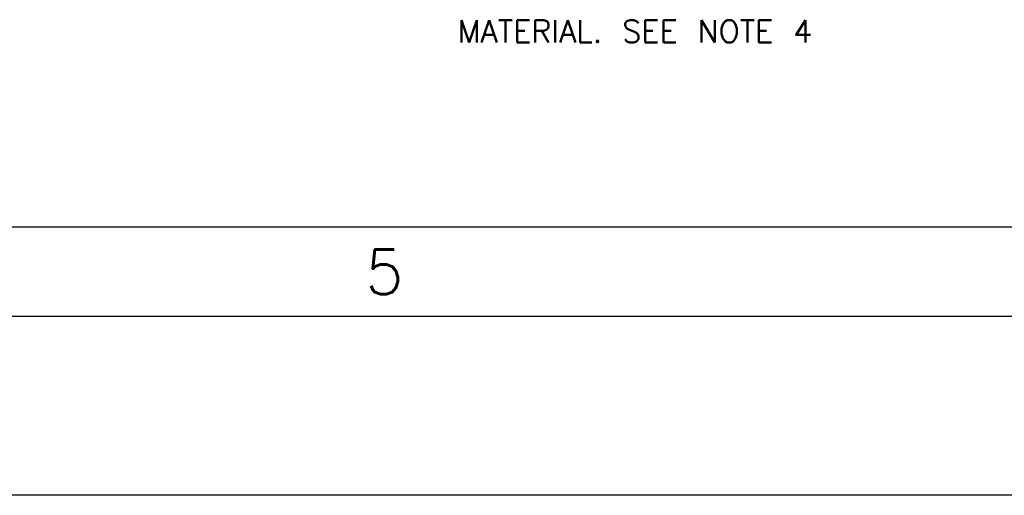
# Model space of a CAD drawing. Extents: x -22.3 to 19.7, y -11.8 to 18.2.
# Tile 2 of 20: x -19.3 to -13.8, y -11.8 to -9.2. Entities that reach past the tile are written whole.
import ezdxf
from ezdxf.enums import TextEntityAlignment as Align

# ---------------------------------------------------------------- set-up
doc = ezdxf.new("R2010")
doc.units = 0
doc.header["$MEASUREMENT"] = 0
doc.layers.add('01', color=7, linetype='CONTINUOUS')
doc.styles.add('TXT_SHX', font='txt.shx')

msp = doc.modelspace()

# ---------------------------------------------------------------- linework, layer by layer
at = {"layer": '01', "color": 7, "linetype": 'CONTINUOUS'}
for p, q in [((18.1906, -10.3397), (-19.8094, -10.3397)), ((18.6906, -10.8397), (-21.3094, -10.8397)), ((19.6906, -11.8397), (-22.3094, -11.8397))]:
    msp.add_line(p, q, dxfattribs=at)

# ---------------------------------------------------------------- texts
at = {"layer": '01', "color": 7, "linetype": 'CONTINUOUS', "style": 'TXT_SHX'}
msp.add_text('MATERIAL. SEE NOTE 4', height=0.124998, dxfattribs=at).set_placement((-16.8994, -9.3057))
msp.add_text('5', height=0.25, dxfattribs=at).set_placement((-17.3088, -10.7147), align=Align.CENTER)

doc.saveas('drawing.dxf')
